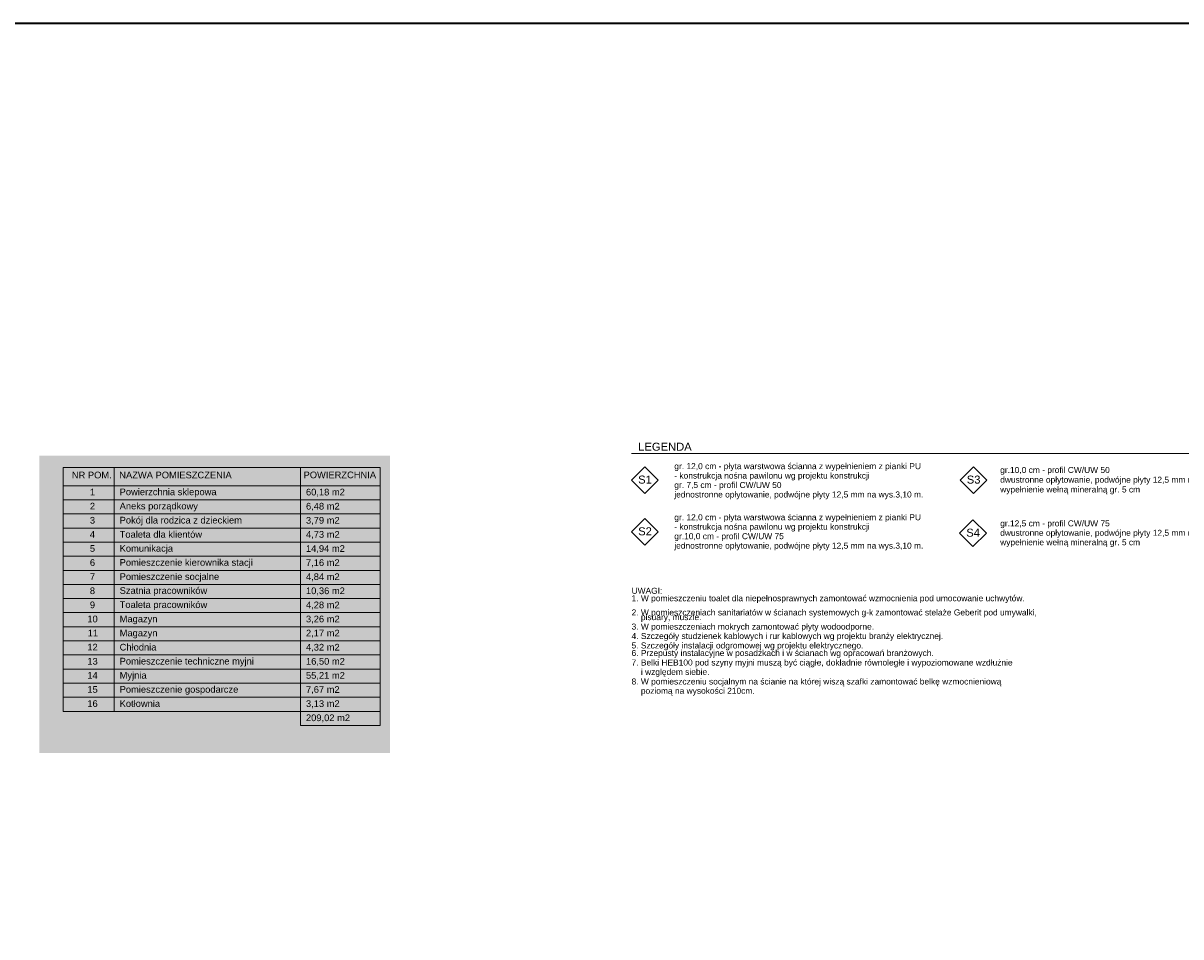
# Model space of a CAD drawing. Header units: millimetres. Extents: x 2016045 to 2079203, y -1576958 to -1542749.
# Tile 108 of 109: x 2044893 to 2066573, y -1559853 to -1542749. Entities that reach past the tile are written whole.
import ezdxf

# ---------------------------------------------------------------- set-up
doc = ezdxf.new("R2010")
doc.units = ezdxf.units.MM
doc.header["$MEASUREMENT"] = 0
for name, color, linetype, lineweight in [('Budowlane - Opisy_Nr_pióra__1', 7, 'Continuous', 0), ('Budowlane - Opisy_Nr_pióra__7', 7, 'Continuous', 13), ('opis pomieszczeń_Nr_pióra__1', 7, 'Continuous', 0), ('WYPELNIENIA_Nr_pióra__91', 255, 'Continuous', 5), ('Wyposazenie Wew - Meble 3D_Nr_pióra__7', 7, 'Continuous', 13)]:
    doc.layers.add(name, color=color, linetype=linetype, lineweight=lineweight)
doc.layers.add('Linie PT_Nr_pióra__3', color=7, linetype='Continuous', lineweight=35, true_color=0x008200)
doc.styles.add('GENERATED_STYLE_1', font='arial.ttf')

msp = doc.modelspace()

# ---------------------------------------------------------------- hatches: boundary and pattern name
at = {"layer": 'WYPELNIENIA_Nr_pióra__91', "linetype": 'Continuous'}
msp.add_hatch(color=256, dxfattribs=at).paths.add_polyline_path([(2045195.7, -1550843.8), (2051763.2, -1550843.8), (2051763.2, -1556410.4), (2045195.7, -1556410.4)])

# ---------------------------------------------------------------- linework, layer by layer
at = {"layer": 'Budowlane - Opisy_Nr_pióra__1', "linetype": 'Continuous'}
for p, q in [((2056536.9, -1551054), (2056286.9, -1551304)), ((2056786.9, -1551304), (2056536.9, -1551054)), ((2062690.1, -1551054), (2062440.1, -1551304)), ((2062940.1, -1551304), (2062690.1, -1551054)), ((2056286.9, -1551304), (2056536.9, -1551554)), ((2056536.9, -1551554), (2056786.9, -1551304)), ((2062440.1, -1551304), (2062690.1, -1551554)), ((2062690.1, -1551554), (2062940.1, -1551304)), ((2056536.9, -1552022.3), (2056286.9, -1552272.3)), ((2056786.9, -1552272.3), (2056536.9, -1552022.3)), ((2062680.6, -1552048), (2062430.6, -1552298)), ((2062930.6, -1552298), (2062680.6, -1552048)), ((2056286.9, -1552272.3), (2056536.9, -1552522.3)), ((2056536.9, -1552522.3), (2056786.9, -1552272.3)), ((2062430.6, -1552298), (2062680.6, -1552548)), ((2062680.6, -1552548), (2062930.6, -1552298))]:
    msp.add_line(p, q, dxfattribs=at)
at = {"layer": 'Linie PT_Nr_pióra__3', "linetype": 'Continuous', "flags": 128}
msp.add_lwpolyline([(2016044.8, -1542749.1), (2079202.5, -1542749.1), (2079202.5, -1576957.7), (2016044.8, -1576957.7)], close=True, dxfattribs=at)
at = {"layer": 'opis pomieszczeń_Nr_pióra__1', "linetype": 'Continuous'}
for p, q in [((2045639.9, -1551069), (2051580.9, -1551069)), ((2045639.9, -1551069), (2045639.9, -1555632.4)), ((2046595.2, -1551069), (2046595.2, -1555632.4)), ((2050084.4, -1551069), (2050084.4, -1555896.4)), ((2051580.9, -1551069), (2051580.9, -1555896.4)), ((2045639.9, -1551409), (2051580.9, -1551409)), ((2045639.9, -1551672.9), (2051580.9, -1551672.9)), ((2045639.9, -1551936.9), (2051580.9, -1551936.9)), ((2045639.9, -1552200.9), (2051580.9, -1552200.9)), ((2045639.9, -1552464.8), (2051580.9, -1552464.8)), ((2045639.9, -1552728.8), (2051580.9, -1552728.8)), ((2045639.9, -1552992.8), (2051580.9, -1552992.8)), ((2045639.9, -1553256.7), (2051580.9, -1553256.7)), ((2045639.9, -1553520.7), (2051580.9, -1553520.7)), ((2045639.9, -1553784.7), (2051580.9, -1553784.7)), ((2045639.9, -1554048.6), (2051580.9, -1554048.6)), ((2045639.9, -1554312.6), (2051580.9, -1554312.6)), ((2045639.9, -1554576.6), (2051580.9, -1554576.6)), ((2045639.9, -1554840.5), (2051580.9, -1554840.5)), ((2045639.9, -1555104.5), (2051580.9, -1555104.5)), ((2045639.9, -1555368.5), (2051580.9, -1555368.5)), ((2045639.9, -1555632.4), (2051580.9, -1555632.4)), ((2050084.4, -1555896.4), (2051580.9, -1555896.4))]:
    msp.add_line(p, q, dxfattribs=at)
at = {"layer": 'Wyposazenie Wew - Meble 3D_Nr_pióra__7', "linetype": 'Continuous'}
msp.add_line((2056286.9, -1550804), (2074539.3, -1550804), dxfattribs=at)

# ---------------------------------------------------------------- texts
at = {"layer": 'Budowlane - Opisy_Nr_pióra__1', "linetype": 'Continuous', "char_height": 125, "style": 'GENERATED_STYLE_1'}
for s, insert, attachment_point in [('\\A1;{\\fArial|b0|i0|c238|p38;8}', (2046142.7, -1553375.6), 4), ('\\A1;{\\pt982.588,5688.47,7720.17,9001.97;\\fArial|b0|i0|c238|p38;16,50 m2}', (2050189.7, -1554781.2), 7), ('\\A1;{\\pt982.732,5688.61,7720.07,9001.98;\\fArial|b0|i0|c238|p38;209,02 m2}', (2050189.7, -1555838.5), 7)]:
    msp.add_mtext(s, dxfattribs=dict(at, insert=insert, attachment_point=attachment_point))
at = {"layer": 'Budowlane - Opisy_Nr_pióra__7', "linetype": 'Continuous', "style": 'GENERATED_STYLE_1'}
for s, insert, char_height, attachment_point in [('\\A1;{\\fArial|b0|i0|c238|p38;LEGENDA}', (2056411.1, -1550755), 150, 7), ('\\A1;{\\fArial|b0|i0|c238|p38;NR POM.}', (2045805.2, -1551272.5), 125, 7), ('\\A1;{\\fArial|b0|i0|c238|p38;NAZWA POMIESZCZENIA}', (2046693.4, -1551272.5), 125, 7), ('\\A1;{\\fArial|b0|i0|c238|p38;POWIERZCHNIA}', (2050144.2, -1551270.2), 125, 7), ('\\A1;{\\fArial|b0|i0|c238|p38;- konstrukcja nośna pawilonu wg projektu konstrukcji}', (2057086.9, -1551309), 112.5, 7), ('\\A1;{\\fArial|b0|i0|c238|p38;gr. 12,0 cm - płyta warstwowa ścianna z wypełnieniem z pianki PU}', (2057086.9, -1551132.2), 112.5, 7), ('\\A1;{\\fArial|b0|i0|c238|p38;gr.10,0 cm - profil CW/UW 50}', (2063190.1, -1551203.4), 112.5, 7), ('\\A1;{\\fArial|b0|i0|c238|p38;S1}', (2056411.1, -1551370.5), 150, 7), ('\\A1;{\\fArial|b0|i0|c238|p38;gr. 7,5 cm - profil CW/UW 50}', (2057086.9, -1551485.8), 112.5, 7), ('\\A1;{\\fArial|b0|i0|c238|p38;S3}', (2062564.3, -1551370.8), 150, 7), ('\\A1;{\\fArial|b0|i0|c238|p38;dwustronne opłytowanie, podwójne płyty 12,5 mm na wys.3,10 m.}', (2063190.1, -1551386.2), 112.5, 7), ('\\A1;{\\fArial|b0|i0|c238|p38;1}', (2046142.7, -1551589.3), 125, 7), ('\\A1;{\\pt982.256,5687.93,7720.27,9001.18;\\fArial|b0|i0|c238|p38;Powierzchnia sklepowa}', (2046700.5, -1551623.4), 125, 7), ('\\A1;{\\pt982.239,5688.07,7720.46,9001.34;\\fArial|b0|i0|c238|p38;60,18 m2}', (2050189.7, -1551613.6), 125, 7), ('\\A1;{\\fArial|b0|i0|c238|p38;jednostronne opłytowanie, podwójne płyty 12,5 mm na wys.3,10 m.}', (2057086.9, -1551662.6), 112.5, 7), ('\\A1;{\\fArial|b0|i0|c238|p38;wypełnienie wełną mineralną gr. 5 cm}', (2063190.1, -1551568.9), 112.5, 7), ('\\A1;{\\fArial|b0|i0|c238|p38;2}', (2046142.7, -1551790.8), 125, 4), ('\\A1;{\\pt982.256,5687.93,7720.27,9001.18;\\fArial|b0|i0|c238|p38;Aneks porządkowy}', (2046700.5, -1551889.3), 125, 7), ('\\A1;{\\pt982.171,5688.14,7720.32,9001.48;\\fArial|b0|i0|c238|p38;6,48 m2}', (2050189.7, -1551877.6), 125, 7), ('\\A1;{\\fArial|b0|i0|c238|p38;3}', (2046142.7, -1552055.8), 125, 4), ('\\A1;{\\pt982.256,5687.93,7720.27,9001.18;\\fArial|b0|i0|c238|p38;Pokój dla rodzica z dzieckiem}', (2046700.5, -1552153.3), 125, 7), ('\\A1;{\\pt982.321,5688.23,7720.13,9001.42;\\fArial|b0|i0|c238|p38;3,79 m2}', (2050189.7, -1552141.5), 125, 7), ('\\A1;{\\fArial|b0|i0|c238|p38;gr. 12,0 cm - płyta warstwowa ścianna z wypełnieniem z pianki PU}', (2057086.9, -1552089.3), 112.5, 7), ('\\A1;{\\fArial|b0|i0|c238|p38;4}', (2046142.7, -1552318.7), 125, 4), ('\\A1;{\\pt982.256,5687.93,7720.27,9001.18;\\fArial|b0|i0|c238|p38;Toaleta dla klientów}', (2046700.5, -1552383.2), 125, 7), ('\\A1;{\\fArial|b0|i0|c238|p38;S2}', (2056411.1, -1552338.8), 150, 7), ('\\A1;{\\fArial|b0|i0|c238|p38;- konstrukcja nośna pawilonu wg projektu konstrukcji}', (2057086.9, -1552266.1), 112.5, 7), ('\\A1;{\\fArial|b0|i0|c238|p38;S4}', (2062554.8, -1552364.6), 150, 7), ('\\A1;{\\fArial|b0|i0|c238|p38;gr.12,5 cm - profil CW/UW 75}', (2063190.1, -1552203.5), 112.5, 7), ('\\A1;{\\fArial|b0|i0|c238|p38;dwustronne opłytowanie, podwójne płyty 12,5 mm na wys.3,10 m.}', (2063190.1, -1552380.3), 112.5, 7), ('\\A1;{\\pt982.171,5688.14,7719.98,9001.48;\\fArial|b0|i0|c238|p38;4,73 m2}', (2050189.7, -1552405.5), 125, 7), ('\\A1;{\\fArial|b0|i0|c238|p38;jednostronne opłytowanie, podwójne płyty 12,5 mm na wys.3,10 m.}', (2057086.9, -1552619.7), 112.5, 7), ('\\A1;{\\fArial|b0|i0|c238|p38;gr.10,0 cm - profil CW/UW 75}', (2057086.9, -1552442.9), 112.5, 7), ('\\A1;{\\fArial|b0|i0|c238|p38;wypełnienie wełną mineralną gr. 5 cm}', (2063190.1, -1552557.1), 112.5, 7), ('\\A1;{\\fArial|b0|i0|c238|p38;5}', (2046142.7, -1552583.7), 125, 4), ('\\A1;{\\pt982.342,5687.97,7720.15,9001.13;\\fArial|b0|i0|c238|p38;Komunikacja}', (2046700.5, -1552681.2), 125, 7), ('\\A1;{\\pt982.143,5688.1,7720.24,9001.19;\\fArial|b0|i0|c238|p38;14,94 m2}', (2050189.7, -1552669.5), 125, 7), ('\\A1;{\\fArial|b0|i0|c238|p38;6}', (2046142.7, -1552847.7), 125, 4), ('\\A1;{\\pt982.342,5687.97,7720.15,9001.13;\\fArial|b0|i0|c238|p38;Pomieszczenie kierownika stacji}', (2046700.5, -1552945.2), 125, 7), ('\\A1;{\\pt982.333,5688.71,7720.39,9001.33;\\fArial|b0|i0|c238|p38;7,16 m2}', (2050189.7, -1552933.4), 125, 7), ('\\A1;{\\fArial|b0|i0|c238|p38;7}', (2046142.7, -1553110.6), 125, 4), ('\\A1;{\\pt982.616,5688.04,7720.43,9000.83;\\fArial|b0|i0|c238|p38;Pomieszczenie socjalne}', (2046700.5, -1553209.1), 125, 7), ('\\A1;{\\pt982.333,5688.37,7720.22,9001.83;\\fArial|b0|i0|c238|p38;4,84 m2}', (2050189.7, -1553197.4), 125, 7), ('\\A1;{\\pt982.444,5687.87,7720.25,9000.93;\\fArial|b0|i0|c238|p38;Szatnia pracowników}', (2046700.5, -1553471.1), 125, 7), ('\\A1;{\\pt982.333,5688.37,7720.22,9001.83;\\fArial|b0|i0|c238|p38;10,36 m2}', (2050189.7, -1553461.4), 125, 7), ('\\A1;{\\fArial|b0|i0|c238|p38;UWAGI:}', (2056286.9, -1553432.9), 112.5, 7), ('\\A1;{\\fArial|b0|i0|c238|p38;9}', (2046142.7, -1553639.6), 125, 4), ('\\A1;{\\fArial|b0|i0|c238|p38;1. W pomieszczeniu toalet dla niepełnosprawnych zamontować wzmocnienia pod umocowanie uchwytów.}', (2056286.9, -1553605), 112.5, 7), ('\\A1;{\\pt982.444,5687.87,7720.25,9000.93;\\fArial|b0|i0|c238|p38;Toaleta pracowników}', (2046700.5, -1553735.1), 125, 7), ('\\A1;{\\pt982.333,5688.37,7720.22,9001.83;\\fArial|b0|i0|c238|p38;4,28 m2}', (2050189.7, -1553725.3), 125, 7), ('\\A1;{\\fArial|b0|i0|c238|p38;10}', (2046095.3, -1553903.6), 125, 4), ('\\A1;{\\pt982.444,5687.87,7720.25,9000.93;\\fArial|b0|i0|c238|p38;Magazyn}', (2046700.5, -1554001), 125, 7), ('\\A1;{\\pt982.333,5688.37,7720.22,9001.83;\\fArial|b0|i0|c238|p38;3,26 m2}', (2050189.7, -1553989.3), 125, 7), ('\\A1;{\\fArial|b0|i0|c238|p38;3. W pomieszczeniach mokrych zamontować płyty wodoodporne.}', (2056286.9, -1554135.4), 112.5, 7), ('\\A1;{\\fArial|b0|i0|c238|p38;11}', (2046101.6, -1554166.5), 125, 4), ('\\A1;{\\pt982.444,5687.87,7720.25,9000.93;\\fArial|b0|i0|c238|p38;Magazyn}', (2046700.5, -1554265), 125, 7), ('\\A1;{\\pt982.333,5688.37,7720.22,9001.83;\\fArial|b0|i0|c238|p38;2,17 m2}', (2050189.7, -1554253.3), 125, 7), ('\\A1;{\\fArial|b0|i0|c238|p38;4. Szczegóły studzienek kablowych i rur kablowych wg projektu branży elektrycznej.}', (2056286.9, -1554312.1), 112.5, 7), ('\\A1;{\\fArial|b0|i0|c238|p38;12}', (2046095.3, -1554430.5), 125, 4), ('\\A1;{\\pt982.444,5687.87,7720.25,9000.93;\\fArial|b0|i0|c238|p38;Chłodnia}', (2046700.5, -1554495), 125, 7), ('\\A1;{\\pt982.333,5688.37,7720.22,9001.83;\\fArial|b0|i0|c238|p38;4,32 m2}', (2050189.7, -1554517.2), 125, 7), ('\\A1;{\\fArial|b0|i0|c238|p38;5. Szczegóły instalacji odgromowej wg projektu elektrycznego.}', (2056286.9, -1554488.9), 112.5, 7), ('\\A1;{\\fArial|b0|i0|c238|p38;13}', (2046095.3, -1554695.5), 125, 4), ('\\A1;{\\pt982.444,5687.87,7720.25,9000.93;\\fArial|b0|i0|c238|p38;Pomieszczenie techniczne myjni}', (2046700.5, -1554792.9), 125, 7), ('\\A1;{\\fArial|b0|i0|c238|p38;6. Przepusty instalacyjne w posadzkach i w ścianach wg opracowań branżowych.}', (2056286.9, -1554630.4), 112.5, 7), ('\\A1;{\\fArial|b0|i0|c238|p38;14}', (2046095.3, -1554958.4), 125, 4), ('\\A1;{\\pt982.444,5687.87,7720.25,9000.93;\\fArial|b0|i0|c238|p38;Myjnia}', (2046700.5, -1555056.9), 125, 7), ('\\A1;{\\pt982.616,5688.57,7720.25,9001.89;\\fArial|b0|i0|c238|p38;55,21 m2}', (2050189.7, -1555045.2), 125, 7), ('\\A1;{\\fArial|b0|i0|c238|p38;15}', (2046095.3, -1555223.4), 125, 4), ('\\A1;{\\pt982.342,5687.97,7720.15,9001.13;\\fArial|b0|i0|c238|p38;Pomieszczenie gospodarcze}', (2046700.5, -1555320.9), 125, 7), ('\\A1;{\\pt982.616,5688.57,7720.25,9001.89;\\fArial|b0|i0|c238|p38;7,67 m2}', (2050189.7, -1555309.1), 125, 7), ('\\A1;{\\fArial|b0|i0|c238|p38;16}', (2046095.3, -1555487.4), 125, 4), ('\\A1;{\\pt982.342,5687.97,7720.15,9001.13;\\fArial|b0|i0|c238|p38;Kotłownia}', (2046700.5, -1555550.8), 125, 7), ('\\A1;{\\pt982.616,5688.57,7720.25,9001.89;\\fArial|b0|i0|c238|p38;3,13 m2}', (2050189.7, -1555573.1), 125, 7)]:
    msp.add_mtext(s, dxfattribs=dict(at, insert=insert, char_height=char_height, attachment_point=attachment_point))
at = {"layer": 'Budowlane - Opisy_Nr_pióra__7', "linetype": 'Continuous', "insert": (2056286.9, -1553958.6), "char_height": 112.5, "width": 7453.548, "attachment_point": 7, "line_spacing_factor": 0.468338, "style": 'GENERATED_STYLE_1'}
msp.add_mtext('\\A1;{\\fArial|b0|i0|c238|p38;2. W pomieszczeniach sanitariatów w ścianach systemowych g-k zamontować stelaże Geberit pod umywalki,\\P\\fArial|b0|i0|c238|p38;    pisuary, muszle.}', dxfattribs=at)
at = {"layer": 'Budowlane - Opisy_Nr_pióra__7', "linetype": 'Continuous', "char_height": 112.5, "attachment_point": 7, "style": 'GENERATED_STYLE_1'}
for s, insert, line_spacing_factor in [('\\A1;{\\fArial|b0|i0|c238|p38;7. Belki HEB100 pod szyny myjni muszą być ciągłe, dokładnie równoległe i wypoziomowane wzdłużnie\\P\\fArial|b0|i0|c238|p38;    i względem siebie.}', (2056286.9, -1554984), 0.937234), ('\\A1;{\\fArial|b0|i0|c238|p38;8. W pomieszczeniu socjalnym na ścianie na której wiszą szafki zamontować belkę wzmocnieniową \\P\\fArial|b0|i0|c238|p38;    poziomą na wysokości 210cm.}', (2056286.9, -1555337.6), 0.927826)]:
    msp.add_mtext(s, dxfattribs=dict(at, insert=insert, line_spacing_factor=line_spacing_factor))

doc.saveas('drawing.dxf')
